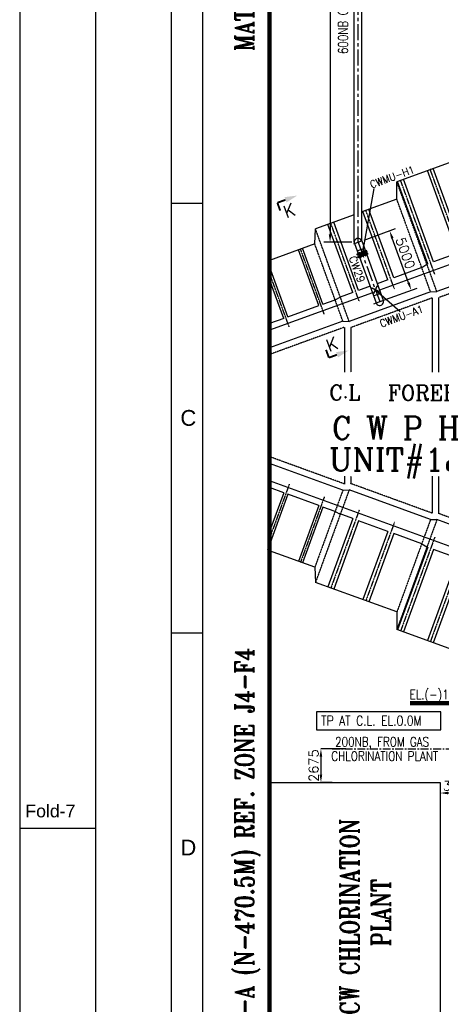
# Model space of a CAD drawing. Header units: inches. Extents: x -341304 to 31571016, y -692717 to 2132253.
# Tile 93 of 256: x 305436 to 338793, y -334661 to -256745. Entities that reach past the tile are written whole.
import ezdxf
from ezdxf.enums import TextEntityAlignment as Align

# ---------------------------------------------------------------- set-up
doc = ezdxf.new("R2010")
doc.units = ezdxf.units.IN
doc.header["$MEASUREMENT"] = 0
for name, pattern in [('CENTER', [2, 1.25, -0.25, 0.25, -0.25]), ('DASHDOT', [1, 0.5, -0.25, 0, -0.25]), ('HIDDEN', [0.375, 0.25, -0.125])]:
    doc.linetypes.add(name, pattern=pattern)
for name, color, linetype in [('0-CL', 8, 'CENTER'), ('1A', 3, 'Continuous'), ('2', 6, 'Continuous'), ('3', 2, 'HIDDEN'), ('4', 1, 'Continuous'), ('7', 1, 'CENTER'), ('CW MU', 150, 'Continuous'), ('CWPIPE', 3, 'CENTER'), ('DIM', 1, 'Continuous'), ('EQP0', 3, 'Continuous'), ('text', 3, 'Continuous')]:
    doc.layers.add(name, color=color, linetype=linetype)
doc.styles.add('COMPLEX', font='complex')
doc.styles.add('ROMANC', font='ROMANC.SHX')
doc.styles.add('ROMANS', font='romans')
doc.styles.add('ROMANT', font='romant', dxfattribs={"height": 5})
doc.styles.get("Standard").update_dxf_attribs({"font": 'arial.ttf'})
doc.dimstyles.new('DIMS-150', dxfattribs={"dimscale": 150, "dimtxt": 2.5, "dimasz": 2.5, "dimexe": 1, "dimexo": 1, "dimgap": 1, "dimtad": 1, "dimtih": 1, "dimtoh": 1, "dimdec": 0, "dimzin": 0, "dimdsep": 46, "dimtxsty": 'ROMANS', "dimcen": 1, "dimclrd": 8, "dimclre": 8, "dimclrt": 3, "dimadec": 0, "dimazin": 0, "dimtfac": 1, "dimtdec": 0, "dimtix": 1, "dimtofl": 0, "dimtmove": 0, "dimatfit": 3, "dimfxl": 1, "dimtolj": 1, "dimtzin": 0, "dimarcsym": 0})
doc.dimstyles.new('User600', dxfattribs={"dimscale": 500, "dimtxt": 1.5, "dimasz": 1.25, "dimexe": 1, "dimexo": 1, "dimgap": 0.4, "dimtad": 1, "dimdec": 0, "dimzin": 0, "dimdsep": 46, "dimtxsty": 'ROMANS', "dimcen": 1, "dimclrd": 8, "dimclre": 8, "dimclrt": 3, "dimadec": 0, "dimazin": 0, "dimtfac": 1, "dimtdec": 0, "dimtix": 1, "dimtofl": 0, "dimtmove": 0, "dimatfit": 3, "dimfxl": 1, "dimtolj": 1, "dimtzin": 0, "dimarcsym": 0})

# ---------------------------------------------------------------- blocks, each defined once
blk = doc.blocks.new('FORMAT-A0')
for p, q in [((23.97, 12.01), (23.97, 829.01)), ((28.97, 17.01), (28.97, 817.01)), ((23.97, 693.01), (28.97, 693.01)), ((23.97, 625.01), (28.97, 625.01)), ((11.97, 594.01), (-0.03, 594.01))]:
    blk.add_line(p, q)
for points in [[(1188.97, 841.01), (-0.03, 841.01), (-0.03, 0.01), (1188.97, 0.01)], [(1176.97, 829.01), (11.97, 829.01), (11.97, 12.01), (1176.97, 12.01)]]:
    blk.add_lwpolyline(points, close=True)
for s, p in [('C', (26.66, 659.01)), ('D', (26.66, 591.01))]:
    blk.add_text(s, height=2.5).set_placement(p, align=Align.MIDDLE)
blk.add_text('Fold-7', height=2).set_placement((0.87, 595.79))
blk = doc.blocks.new('*D201')
at = {"color": 8, "lineweight": -2, "transparency": 16777216}
for p, q in [((331236, -314434), (329268, -314434)), ((329268, -315059), (329268, -316484)), ((330155, -317109), (329268, -317109))]:
    blk.add_line(p, q, dxfattribs=at)
at = {"color": 8, "transparency": 16777216}
for points in [[(329164, -315059), (329372, -315059), (329268, -314434)], [(329164, -316484), (329372, -316484), (329268, -317109)]]:
    blk.add_solid(points, dxfattribs=at)
at = {"layer": 'Defpoints', "color": 0, "transparency": 16777216}
for p in [(331236, -314434), (329268, -317109), (330155, -317109, 0)]:
    blk.add_point(p, dxfattribs=at)
at = {"color": 3, "transparency": 16777216, "insert": (328693, -315771), "char_height": 750, "attachment_point": 5, "rotation": 90, "style": 'ROMANS'}
blk.add_mtext('\\A1;2675', dxfattribs=at)
blk = doc.blocks.new('*D357')
at = {"color": 8, "lineweight": -2, "transparency": 16777216}
for p, q in [((332718, -233584), (329493, -233584)), ((329993, -234209), (329993, -273732)), ((331709, -274357), (329493, -274357))]:
    blk.add_line(p, q, dxfattribs=at)
at = {"color": 8, "transparency": 16777216}
for points in [[(329889, -234209), (330097, -234209), (329993, -233584)], [(329889, -273732), (330097, -273732), (329993, -274357)]]:
    blk.add_solid(points, dxfattribs=at)
at = {"layer": 'Defpoints', "color": 0, "transparency": 16777216}
for p in [(333218, -233584, 0), (329993, -274357), (332209, -274357, 0)]:
    blk.add_point(p, dxfattribs=at)
at = {"color": 3, "transparency": 16777216, "insert": (329418, -253970), "char_height": 750, "attachment_point": 5, "rotation": 90, "style": 'ROMANS'}
blk.add_mtext('\\A1;40774', dxfattribs=at)
blk = doc.blocks.new('A$C6F09064F')
at = {"color": 2, "linetype": 'CENTER'}
for p, q in [((57385, -14434), (57442, -14455)), ((57474, -14440), (57559, -14205)), ((57920, -14310), (57592, -14190)), ((57850, -14577), (57935, -14342)), ((57854, -14605), (57912, -14626)), ((57922, -14630), (57865, -14609)), ((57944, -14611), (58029, -14376)), ((58390, -14481), (58061, -14361)), ((58320, -14748), (58405, -14513)), ((58392, -14801), (58335, -14780))]:
    blk.add_line(p, q, dxfattribs=at)
for centre, start, end in [((57450, -14431), 250, 340), ((57583, -14214), 70, 160), ((57873, -14585), 160, 250), ((57920, -14602), 250, 340), ((57912, -14333), 340, 70), ((58053, -14385), 70, 160), ((58343, -14756), 160, 250), ((58382, -14504), 340, 70)]:
    blk.add_arc(centre, 25, start, end, dxfattribs=at)
at = {"layer": '1A'}
for p, q in [((58625, 23881), (51125, 21150)), ((61293, 16551), (58625, 23881)), ((58135, 15402), (55466, 22731)), ((57665, 15231), (54997, 22560)), ((51053, 20060), (51125, 21150)), ((54893, 14221), (52225, 21551)), ((55363, 14392), (52694, 21722)), ((51053, 20060), (44614, 17716)), ((52172, 13071), (49795, 19602)), ((52642, 13242), (50265, 19773)), ((49870, 12233), (47493, 18764)), ((49400, 12062), (47023, 18593)), ((44610, 16331), (44614, 17716)), ((47051, 11207), (44674, 17737)), ((47521, 11378), (45143, 17908)), ((44610, 16331), (41848, 15325)), ((58135, 15402), (58893, 15678)), ((41238, 15103), (38171, 13986)), ((43891, 9950), (41923, 15353)), ((44360, 10121), (42393, 15524)), ((59493, 15045), (43249, 9131)), ((55363, 14392), (57665, 15231)), ((41118, 8940), (39151, 14344)), ((41588, 9112), (39621, 14515)), ((54893, 14221), (53793, 13821)), ((38115, 12796), (38171, 13986)), ((53430, 13529), (52642, 13242)), ((53430, 13529), (53793, 13821)), ((61293, 13678), (54717, 11284)), ((38115, 12796), (34543, 11495)), ((52172, 13071), (49870, 12233)), ((61293, -13146), (61293, 13146)), ((38434, 7910), (36826, 12326)), ((38763, 8030), (37155, 12446)), ((49400, 12062), (47521, 11378)), ((35991, 7020), (34543, 10998)), ((46577, 10928), (44360, 10121)), ((46577, 10928), (46991, 11185)), ((47051, 11207), (46991, 11185)), ((54217, 11368), (47778, 9024)), ((54217, 11368), (54717, 11284)), ((54354, 10886), (54354, -10886)), ((35662, 6901), (34543, 9975)), ((42488, 9439), (41588, 9112)), ((43891, 9950), (43061, 9648)), ((42676, 8922), (34543, 5961)), ((39723, 8379), (40138, 8583)), ((41118, 8940), (40138, 8583)), ((47278, 9001), (40839, 6657)), ((47278, 9001), (47778, 9024)), ((35991, 7020), (38434, 7910)), ((38763, 8030), (39723, 8379)), ((47415, 8519), (47415, 2635)), ((35662, 6901), (34543, 6493)), ((40339, 6688), (34543, 4578)), ((40339, 6688), (40839, 6657)), ((40476, 6179), (40476, 2635)), ((40339, -6688), (34543, -4578)), ((55908, -13740), (34543, -5961)), ((40476, -5571), (40476, -6206)), ((47415, -5571), (47415, -8519)), ((35662, -6901), (34543, -6493)), ((35662, -6901), (34543, -9975)), ((40339, -6688), (40839, -6657)), ((47278, -9001), (40839, -6657)), ((35991, -7020), (34383, -11437)), ((38434, -7910), (35991, -7020)), ((38434, -7910), (36826, -12326)), ((38763, -8030), (37155, -12446)), ((39723, -8379), (38763, -8030)), ((39723, -8379), (40138, -8583)), ((41118, -8940), (40038, -8547)), ((41118, -8940), (39151, -14344)), ((41588, -9112), (39621, -14515)), ((43891, -9950), (41588, -9112)), ((47278, -9001), (47778, -9024)), ((54217, -11368), (47778, -9024)), ((43891, -9950), (41923, -15353)), ((44360, -10121), (42393, -15524)), ((46577, -10928), (44360, -10121)), ((38115, -12796), (34543, -11495)), ((47051, -11207), (44674, -17737)), ((47521, -11378), (45143, -17908)), ((46577, -10928), (46991, -11185)), ((47051, -11207), (46891, -11149)), ((49400, -12062), (47521, -11378)), ((54217, -11368), (54717, -11284)), ((61793, -13860), (54717, -11284)), ((49400, -12062), (47023, -18593)), ((49870, -12233), (47493, -18764)), ((52172, -13071), (49870, -12233)), ((38115, -12796), (38171, -13986)), ((52172, -13071), (49795, -19602)), ((52642, -13242), (50265, -19773)), ((53430, -13529), (52642, -13242)), ((44610, -16331), (38171, -13986)), ((53430, -13529), (53793, -13821)), ((54893, -14221), (53793, -13821)), ((56381, -13912), (56114, -13814)), ((61293, -13678), (61293, -16551)), ((54893, -14221), (52225, -21551)), ((55363, -14392), (52694, -21722)), ((55363, -14392), (55634, -14491)), ((55840, -14566), (56107, -14663)), ((61293, -15700), (57145, -14190)), ((57665, -15231), (55749, -20492)), ((58135, -15402), (55749, -21954)), ((56871, -14941), (57665, -15231)), ((60437, -16240), (58135, -15402)), ((44610, -16331), (44614, -17716)), ((60437, -16240), (57769, -23569)), ((61293, -15700), (61293, -16551)), ((60907, -16411), (58238, -23740)), ((61293, -16551), (58625, -23881)), ((61293, -16551), (60907, -16411)), ((51053, -20060), (44614, -17716)), ((51053, -20060), (51125, -21150)), ((54482, -22372), (51125, -21150)), ((54936, -22538), (54701, -22452)), ((58625, -23881), (55749, -22834))]:
    blk.add_line(p, q, dxfattribs=at)
at = {"layer": '2'}
for p, q in [((57199, 14351), (57109, 14318)), ((57321, 14028), (57205, 14348)), ((57694, 14159), (57328, 14025)), ((57581, 14485), (57697, 14165)), ((57673, 14524), (57584, 14491)), ((57936, 14619), (57846, 14587)), ((57936, 14619), (57846, 14587)), ((58058, 14297), (57942, 14616)), ((58058, 14297), (57942, 14616)), ((58431, 14427), (58065, 14294)), ((58318, 14753), (58434, 14433)), ((58410, 14792), (58321, 14759))]:
    blk.add_line(p, q, dxfattribs=at)
for centre, start, end in [((57200, 14346), 20.00497, 110.00497), ((57326, 14030), 200.00497, 290.00497), ((57586, 14486), 110.00497, 200.00497), ((57693, 14164), 290.00497, 20.00497), ((57937, 14614), 20.00497, 110.00497), ((57937, 14614), 20.00497, 110.00497), ((58063, 14298), 200.00497, 290.00497), ((58322, 14755), 110.00497, 200.00497), ((58429, 14432), 290.00497, 20.00497)]:
    blk.add_arc(centre, 5, start, end, dxfattribs=at)
at = {"layer": '3'}
for p, q in [((73318, 29000), (58893, 29000)), ((58893, 15678), (58893, 29000)), ((73318, 28050), (73318, 29000)), ((72718, 28400), (59493, 28400)), ((59493, 15045), (59493, 28399)), ((72718, 28400), (72718, 28050)), ((60437, 16240), (57769, 23569)), ((60907, 16411), (58238, 23740)), ((54717, 11284), (51125, 21150)), ((54217, 11368), (51053, 20060)), ((47778, 9024), (44614, 17716)), ((69839, 16700), (61563, 16700)), ((74793, 16700), (73117, 16700)), ((74793, 16700), (74793, 14313)), ((47278, 9001), (44610, 16331)), ((73793, 15700), (61551, 15700)), ((61793, 15684), (61793, -13860)), ((73793, 15375), (73793, 15700)), ((40839, 6657), (38171, 13986)), ((40339, 6688), (38115, 12796)), ((61293, 13146), (54854, 10802)), ((74793, 12687), (74793, 8913)), ((73793, 11300), (61563, 11300)), ((73793, 11300), (73793, 11625)), ((54354, 10886), (47915, 8541)), ((54854, 10802), (54854, -10802)), ((73793, 10300), (61563, 10300)), ((73793, 9975), (73793, 10300)), ((47415, 8519), (40976, 6175)), ((47915, 8541), (47915, 2635)), ((73793, 5900), (73793, 7287)), ((74793, 7287), (74793, 3513)), ((47415, 6281), (47415, 2635)), ((40412, 6182), (34543, 4046)), ((40412, 6182), (40476, 6179)), ((40976, 6175), (40976, 2635)), ((73793, 5900), (61563, 5900)), ((73793, 5900), (61563, 5900)), ((73793, 4900), (61563, 4900)), ((73793, 4575), (73793, 4900)), ((74793, 1887), (74793, -1886)), ((73793, 500), (73793, 825)), ((73793, 500), (61563, 500)), ((73793, -500), (61563, -500)), ((73793, -825), (73793, -500)), ((74793, -3004), (74793, -7286)), ((40476, -6206), (34543, -4046)), ((73793, -4900), (73793, -4575)), ((73793, -4900), (61563, -4900)), ((40976, -5571), (40976, -6175)), ((47415, -8519), (40976, -6175)), ((47415, -5571), (47415, -6281)), ((47915, -5571), (47915, -8541)), ((73793, -5900), (61563, -5900)), ((73793, -6225), (73793, -5900)), ((40339, -6688), (38115, -12796)), ((40839, -6657), (38171, -13986)), ((54354, -10886), (47915, -8541)), ((47278, -9001), (44610, -16331)), ((47778, -9024), (44614, -17716)), ((74793, -8914), (74793, -12687)), ((73793, -10300), (73793, -9975)), ((61293, -13146), (54854, -10802)), ((73793, -10300), (61563, -10300)), ((54217, -11368), (51053, -20060)), ((54717, -11284), (51125, -21150)), ((73793, -11300), (61563, -11300)), ((73793, -11625), (73793, -11300)), ((74793, -14313), (74793, -16700)), ((73793, -15700), (73793, -15375)), ((73793, -15700), (61293, -15700)), ((74793, -16700), (61293, -16700))]:
    blk.add_line(p, q, dxfattribs=at)
blk.add_lwpolyline([(72470, 28050), (72942, 28050), (72942, 28163), (73131, 27937), (73131, 28050), (73604, 28050)], dxfattribs=at)
for centre in [(61891, 16200), (61891, 10800), (61891, 5400), (61891, 0), (61891, -5400), (61891, -10800)]:
    blk.add_arc(centre, 598, 123.2227, 236.7773, dxfattribs=at)
at = {"layer": '4', "color": 20, "ltscale": 0.5}
for p, q in [((56416, 14472), (57076, 12508)), ((56463, 14488), (57123, 12524)), ((56577, 14527), (57237, 12563)), ((56624, 14543), (57284, 12579))]:
    blk.add_line(p, q, dxfattribs=at)
at = {"layer": '4', "color": 20, "linetype": 'HIDDEN', "ltscale": 0.25}
for p, q in [((56425, 14475), (57086, 12511)), ((56615, 14540), (57275, 12576))]:
    blk.add_line(p, q, dxfattribs=at)
at = {"layer": '4'}
for p, q in [((57123, 12524), (57076, 12508)), ((57284, 12579), (57237, 12563))]:
    blk.add_line(p, q, dxfattribs=at)
at = {"layer": '4', "color": 20}
for points in [[(56503, 14417), (56428, 14391), (56402, 14467), (56477, 14493)], [(56549, 14285), (56473, 14259), (56447, 14334), (56523, 14360)], [(56664, 14472), (56588, 14446), (56562, 14522), (56638, 14548)], [(56709, 14340), (56634, 14314), (56608, 14390), (56684, 14415)]]:
    blk.add_lwpolyline(points, close=True, dxfattribs=at)
blk.add_circle((57131, 12686), 60, dxfattribs=at)
for points in [[(56503, 14417), (56477, 14493), (56464, 14463), (56402, 14467)], [(56549, 14285), (56523, 14360), (56509, 14331), (56447, 14334)], [(56664, 14472), (56638, 14548), (56625, 14519), (56562, 14522)], [(56709, 14340), (56684, 14415), (56670, 14386), (56608, 14390)]]:
    blk.add_solid(points, dxfattribs=at)
at = {"layer": '7'}
for p, q in [((61044, 15304), (58004, 23655)), ((58272, 14295), (55232, 22645)), ((55500, 13285), (52460, 21636)), ((52728, 12276), (50030, 19687)), ((49956, 11267), (47258, 18678)), ((47607, 10412), (44908, 17823)), ((44412, 9249), (42158, 15438)), ((41640, 8239), (39386, 14429)), ((38868, 7230), (36983, 12406)), ((36096, 6221), (34543, 10486)), ((36096, -6221), (34543, -10486)), ((38868, -7230), (36983, -12406)), ((41640, -8239), (39386, -14429)), ((44412, -9249), (42158, -15438)), ((47607, -10412), (44908, -17823)), ((49956, -11267), (47258, -18678)), ((52728, -12276), (50030, -19687)), ((55500, -13285), (52460, -21636)), ((58272, -14295), (55749, -21223)), ((61044, -15304), (58004, -23655))]:
    blk.add_line(p, q, dxfattribs=at)
at = {"layer": 'EQP0'}
for p, q in [((57376, -14457), (57393, -14410)), ((57376, -14457), (57433, -14478)), ((57393, -14410), (57450, -14431)), ((57450, -14431), (57536, -14196)), ((57497, -14448), (57583, -14214)), ((57912, -14333), (57583, -14214)), ((57929, -14286), (57600, -14167)), ((57826, -14568), (57912, -14333)), ((57846, -14628), (57863, -14581)), ((57846, -14628), (57903, -14649)), ((57914, -14653), (57856, -14632)), ((57863, -14581), (57920, -14602)), ((57873, -14585), (57959, -14350)), ((57931, -14606), (57873, -14585)), ((57914, -14653), (57931, -14606)), ((57920, -14602), (58006, -14367)), ((57967, -14619), (58053, -14385)), ((58382, -14504), (58053, -14385)), ((58399, -14457), (58070, -14338)), ((58296, -14739), (58382, -14504)), ((58383, -14824), (58326, -14803)), ((58343, -14756), (58429, -14521)), ((58401, -14777), (58343, -14756)), ((58383, -14824), (58401, -14777))]:
    blk.add_line(p, q, dxfattribs=at)
for centre, start, end in [((57450, -14431), 250, 340), ((57583, -14214), 70, 160), ((57873, -14585), 160, 250), ((57920, -14602), 250, 340), ((57912, -14333), 340, 70), ((58053, -14385), 70, 160), ((58343, -14756), 160, 250), ((58382, -14504), 340, 70)]:
    blk.add_arc(centre, 50, start, end, dxfattribs=at)
blk = doc.blocks.new('*D259')
at = {"color": 8, "lineweight": -2, "transparency": 16777216}
for p, q in [((332679, -274186), (335174, -273278)), ((336200, -277561), (334918, -274037)), ((334389, -278885), (336884, -277977))]:
    blk.add_line(p, q, dxfattribs=at)
at = {"color": 8, "transparency": 16777216}
for points in [[(335016, -274001), (334820, -274072), (334704, -273449)], [(336298, -277525), (336103, -277596), (336414, -278148)]]:
    blk.add_solid(points, dxfattribs=at)
at = {"layer": 'Defpoints', "color": 0, "transparency": 16777216}
for p in [(334704, -273449), (332209, -274357, 0), (333919, -279056, 0)]:
    blk.add_point(p, dxfattribs=at)
at = {"color": 3, "transparency": 16777216, "insert": (335958, -275214), "char_height": 750, "attachment_point": 5, "rotation": 289.99854, "style": 'ROMANS'}
blk.add_mtext('\\A1;5000', dxfattribs=at)
blk = doc.blocks.new('*D377')
at = {"color": 8, "lineweight": -2, "transparency": 16777216}
for p, q in [((341709, -314934), (341709, -318443)), ((338709, -317609), (338709, -318443)), ((341084, -317943), (339334, -317943))]:
    blk.add_line(p, q, dxfattribs=at)
at = {"color": 8, "transparency": 16777216}
for points in [[(339334, -317838), (339334, -318047), (338709, -317943)], [(341084, -317838), (341084, -318047), (341709, -317943)]]:
    blk.add_solid(points, dxfattribs=at)
at = {"layer": 'Defpoints', "color": 0, "transparency": 16777216}
for p in [(341709, -314434), (338709, -317109, 0), (338709, -317943)]:
    blk.add_point(p, dxfattribs=at)
at = {"color": 3, "transparency": 16777216, "insert": (340209, -317368), "char_height": 750, "attachment_point": 5, "style": 'ROMANS'}
blk.add_mtext('\\A1;3000', dxfattribs=at)
blk = doc.blocks.new('A$C38D84FB9')
at = {"layer": 'CWPIPE', "color": 1, "ltscale": 1000, "const_width": 75}
for points in [[(0, 0), (-162, 162)], [(0, 0), (-162, -162)], [(0, 0), (162, 162)], [(0, 0), (162, -162)]]:
    blk.add_lwpolyline(points, dxfattribs=at)

msp = doc.modelspace()

# ---------------------------------------------------------------- linework, layer by layer
at = {"color": 20}
for p, q in [((332882.4, -275015.4, 0), (332116.6, -275294.1, 0)), ((332898.8, -275060.5, 0), (332882.4, -275015.4, 0)), ((332133, -275339.2, 0), (332116.6, -275294.1, 0)), ((332898.8, -275060.5, 0), (332133, -275339.2, 0)), ((332899.5, -275062.4, 0), (332133.7, -275341.1, 0)), ((332150.1, -275386.2, 0), (332133.7, -275341.1, 0)), ((332915.9, -275107.5, 0), (332150.1, -275386.2, 0)), ((332952.5, -275208, 0), (332186.7, -275486.8, 0)), ((332203.1, -275531.9, 0), (332186.7, -275486.8, 0)), ((332968.9, -275253.1, 0), (332203.1, -275531.9, 0)), ((332969.6, -275255, 0), (332203.8, -275533.7, 0)), ((332220.2, -275578.8, 0), (332203.8, -275533.7, 0)), ((332986, -275300.1, 0), (332220.2, -275578.8, 0)), ((332856.2, -275243.1, 0), (332246.4, -275351.1, 0)), ((332915.9, -275107.5, 0), (332899.5, -275062.4, 0)), ((332968.9, -275253.1, 0), (332952.5, -275208, 0)), ((332986, -275300.1, 0), (332969.6, -275255, 0))]:
    msp.add_line(p, q, dxfattribs=at)
at = {"linetype": 'DASHDOT', "ltscale": 5000, "const_width": 350}
msp.add_lwpolyline([(325209.4, -354676.2), (325209.4, -212369.3)], dxfattribs=at)
at = {"color": 7}
msp.add_lwpolyline([(338765.7, -311529.1), (328919.3, -311529.1), (328919.3, -312952.6), (338765.7, -312952.6)], close=True, dxfattribs=at)
at = {"color": 1, "elevation": 0}
msp.add_lwpolyline([(325209.4, -317108.5), (338709.4, -317108.5), (338709.4, -337108.5), (325209.4, -337108.5)], dxfattribs=at)
at = {"color": 20}
msp.add_circle((332551.3, -275297.1, 0), 31.7, dxfattribs=at)
at = {"layer": '0-CL', "lineweight": -3, "ltscale": 1000}
for p, q in [((332209.4, -274357.4, 0), (332209.4, -213983.5, 0)), ((331859.9, -274484.6), (332558.9, -274230.2)), ((332209.4, -274357.4, 0), (333919.4, -279055.9)), ((333453, -279221.5, 0), (334390.3, -278880.4, 0))]:
    msp.add_line(p, q, dxfattribs=at)
at = {"layer": '0-CL', "lineweight": -3, "ltscale": 500}
msp.add_line((330155, -314433.5), (344952.6, -314433.5), dxfattribs=at)
at = {"layer": 'CW MU', "linetype": 'Continuous', "ltscale": 100}
for p, q in [((331904.4, -274357.4, 0), (331904.4, -234716.5, 0)), ((332514.4, -274246.3, 0), (332514.4, -234716.5, 0)), ((332496, -274253, 0), (334206, -278951.6)), ((331904.4, -274468.4, 0), (331904.4, -274468.4, 0)), ((331922.8, -274461.7, 0), (333632.8, -279160.2, 0)), ((332131.4, -275034.9), (332704.6, -274826.3)), ((333424.1, -278587, 0), (333997.3, -278378.4, 0))]:
    msp.add_line(p, q, dxfattribs=at)
for centre, start, end in [((332209.4, -274357.4), 20, 200.00012), ((333919.3, -279055.9, 0), 199.99988, 20)]:
    msp.add_arc(centre, 305, start, end, dxfattribs=at)
at = {"layer": 'text', "color": 1, "const_width": 150}
for points in [[(325823.7, -271233), (326464.4, -270999.7)], [(325823.7, -271233), (326050.2, -271855.3)], [(329899.8, -283491.2), (329673.3, -282868.9)], [(329899.8, -283491.2), (330540.5, -283257.9)]]:
    msp.add_lwpolyline(points, dxfattribs=at)
at = {"layer": 'text', "color": 1}
for points in [[(326541.4, -271211.2, 4924.9), (326387.5, -270788.3, 4924.9), (327399.3, -270659.5, 4924.9)], [(330463.5, -283046.5, 4924.9), (330617.5, -283469.4, 4924.9), (331475.3, -282917.7, 4924.9)]]:
    msp.add_solid(points, dxfattribs=at)

# ---------------------------------------------------------------- block references
at = {"xscale": 500.0000000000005, "yscale": 500.0000000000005, "zscale": 500.0000000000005}
msp.add_blockref('FORMAT-A0', (305449.3, -617760.7), dxfattribs=at)
at = {"color": 20}
msp.add_blockref('A$C6F09064F', (290666.5, -287283.5), dxfattribs=at)
at = {"layer": 'CWPIPE', "ltscale": 1000, "xscale": 1.5, "yscale": 1.5, "zscale": 1.5, "rotation": 19.99999947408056}
for p in [(332551.3, -275297.1, 0), (333579.6, -278111.3, 0)]:
    msp.add_blockref('A$C38D84FB9', p, dxfattribs=at)

# ---------------------------------------------------------------- texts
at = {"color": 254, "style": 'COMPLEX'}
for s, height, p in [('C.L', 1200, (329930.1, -286849.8, 35984.3)), ('FOREBAY', 1200, (334573, -286871, 35984.3)), ('C W P H', 1800, (330135.2, -289958.7, 35984.3)), ('UNIT#1&2', 1800, (329911.5, -292458.1, 35984.3))]:
    msp.add_text(s, height=height, dxfattribs=at).set_placement(p)
at = {"layer": 'EQP0', "color": 20, "style": 'ROMANC', "width": 0.9}
for s, p in [('CWMU-H1', (333282.6, -270103.2, 35984.3)), ('CWMU-A1', (334062.1, -281110.6, 35984.3))]:
    msp.add_text(s, height=600, rotation=20.004966, dxfattribs=at).set_placement(p)
at = {"layer": 'EQP0', "style": 'ROMANS'}
msp.add_text('CW29', height=600, rotation=290.029745, dxfattribs=at).set_placement((331468, -275573.5, 35984.3))
at = {"layer": 'text', "lineweight": 25, "width": 0.8}
for s, height, style, p in [('MATCH LINE A-A (S-470.5M) REF. ZONE J4-F4', 1500, 'ROMANT', (323972.1, -259237.5, 36726.9)), ('600NB CW MAKE UP C.L EL(-)2.25M', 750, 'ROMANS', (331395.7, -259474.3, -22858.2)), ('MATCH LINE A-A (N-470.5M) REF. ZONE J4-F4', 1500, 'ROMANT', (323972.1, -347738.3, 36726.9)), ('CW CHLORINATION', 1500, 'ROMANT', (332290.5, -335499.4, -130.9)), ('PLANT', 1500, 'ROMANT', (334770.7, -330074.7, -130.9))]:
    msp.add_text(s, height=height, rotation=90, dxfattribs=dict(at, style=style)).set_placement(p)
at = {"layer": 'text', "color": 20, "style": 'ROMANT'}
for p in [(326511.5, -272464.7, 6566.5), (329891.2, -283040, 6566.5)]:
    msp.add_text('K', height=1000, rotation=20, dxfattribs=at).set_placement(p)
at = {"layer": 'text', "lineweight": 25, "style": 'ROMANS', "width": 0.8}
for s, height, p in [('EL.(-)1.25M', 750, (336289.1, -310523.9, -22858.2)), ('TP AT C.L. EL.0.0M', 780, (329292.9, -312610.7, 36726.9)), ('200NB, FROM GAS', 750, (330392.3, -314265.1, -22858.2)), ('CHLORINATION PLANT', 750, (330087.7, -315395.1, -22858.2))]:
    msp.add_text(s, height=height, dxfattribs=at).set_placement(p)

# ---------------------------------------------------------------- dimensions: what is measured, and where the dimension line sits
at = {"color": 7}
dim = msp.add_linear_dim(base=(329993.1, -274357.4), p1=(333217.7, -233583.5, 0), p2=(332209.4, -274357.4, 0), angle=90, dimstyle='User600', dxfattribs=at)
dim.commit()
dim.dimension.update_dxf_attribs({"geometry": '*D357', "text_midpoint": (329418.1, -253970.4)})
at = {"color": 230}
dim = msp.add_linear_dim(base=(334704.2, -273449.4, 0), p1=(333919.4, -279055.9), p2=(332209.4, -274357.4), angle=109.998542, dimstyle='User600', dxfattribs=at)
dim.commit()
dim.dimension.update_dxf_attribs({"geometry": '*D259', "text_midpoint": (335417.9, -275410.6, 0), "dimtype": 161})
at = {"color": 7}
dim = msp.add_linear_dim(base=(329267.8, -317108.5), p1=(331236.2, -314433.5), p2=(330155, -317108.5, 0), angle=90, dimstyle='User600', override={"dimexe": 0, "dimexo": 0}, dxfattribs=at)
dim.commit()
dim.dimension.update_dxf_attribs({"geometry": '*D201', "text_midpoint": (329267.8, -315771), "dimtype": 160})
at = {"color": 230}
dim = msp.add_linear_dim(base=(338709.4, -317942.7), p1=(341709.4, -314433.5), p2=(338709.4, -317108.5, 0), dimstyle='User600', dxfattribs=at)
dim.commit()
dim.dimension.update_dxf_attribs({"geometry": '*D377', "text_midpoint": (340209.4, -317942.7), "dimtype": 160})

# ---------------------------------------------------------------- leaders
msp.add_leader([(332551.3, -275297.1, 0), (333486.4, -270111.6, 0)], dimstyle='User600', dxfattribs=at)
msp.add_leader([(345257.6, -313548.4), (341813.7, -310837.1), (336336.4, -310837.1)], dimstyle='User600', override={"dimasz": 0.5, "dimgap": 0.4, "dimtad": 0, "dimldrblk": 'Dot', "dimlwd": 65535}, dxfattribs=at)
at = {"layer": 'DIM', "color": 0}
msp.add_leader([(333574.7, -278109), (335525.8, -279825.5)], dimstyle='DIMS-150', override={"dimasz": 4, "dimgap": 1, "dimtad": 0}, dxfattribs=at)

doc.saveas('drawing.dxf')
